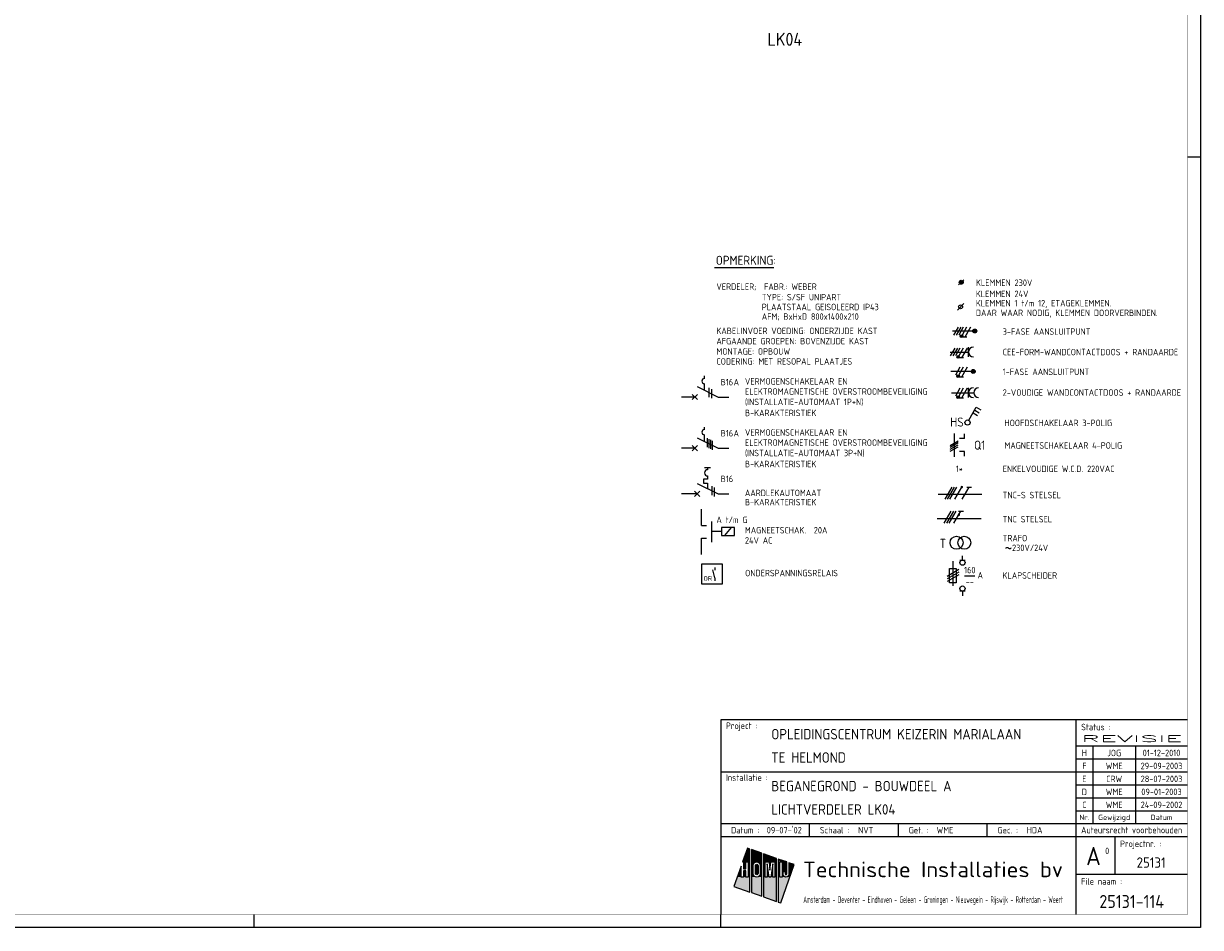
# Model space of a CAD drawing. Header units: millimetres. Extents: x 0 to 1189, y 0 to 841.
# Tile 5 of 7: x 735 to 1189, y 0 to 348. Entities that reach past the tile are written whole.
import ezdxf
from ezdxf.enums import TextEntityAlignment as Align

# ---------------------------------------------------------------- set-up
doc = ezdxf.new("R2010")
doc.units = ezdxf.units.MM
doc.linetypes.add('HIDDEN', pattern=[9.525, 6.35, -3.175])
doc.layers.get('0').update_dxf_attribs({"linetype": 'CONTINUOUS'})
for name, color, linetype in [('1', 7, 'CONTINUOUS'), ('40', 1, 'CONTINUOUS'), ('41', 2, 'CONTINUOUS'), ('70', 1, 'CONTINUOUS'), ('71', 2, 'CONTINUOUS'), ('LIJN025', 10, 'CONTINUOUS'), ('LIJN035', 50, 'CONTINUOUS'), ('LIJN050', 90, 'CONTINUOUS'), ('TEKST18', 210, 'CONTINUOUS'), ('TEKST25', 10, 'CONTINUOUS'), ('TEKST35', 50, 'CONTINUOUS'), ('TEKST50', 90, 'CONTINUOUS'), ('TEKST70', 130, 'CONTINUOUS')]:
    doc.layers.add(name, color=color, linetype=linetype)
doc.styles.add('5_0', font='iso.shx')
doc.styles.add('HELV', font='ISO.SHX')
doc.styles.add('ISO', font='ISO.SHX')
doc.styles.add('NEN', font='iso.shx')
doc.styles.add('ROMAND', font='romand')

# ---------------------------------------------------------------- blocks, each defined once
blk = doc.blocks.new('A0')
at = {"layer": 'LIJN025'}
for p, q in [((1184, 297), (1189, 297)), ((1141, 80), (1141, 5)), ((1141, 70), (1184, 70)), ((1147.5, 70), (1147.5, 40)), ((1164, 70), (1164, 40)), ((1141, 65), (1184, 65)), ((1004, 60), (1141, 60)), ((1141, 60), (1184, 60)), ((1141, 55), (1184, 55)), ((1141, 50), (1184, 50)), ((1141, 45), (1184, 45)), ((1004, 40), (1184, 40)), ((1038.25, 35), (1038.25, 40)), ((1072.5, 35), (1072.5, 40)), ((1106.75, 35), (1106.75, 40)), ((1004, 35), (1184, 35)), ((1156, 35), (1156, 20.5)), ((1014.28, 30.55), (1012.44, 25.28)), ((1015.23, 30.22), (1014.28, 30.55)), ((1015.23, 13.64), (1015.23, 30.22)), ((1019.81, 28.62), (1015.85, 30)), ((1015.85, 30), (1015.85, 13.42)), ((1019.81, 12.03), (1019.81, 28.62)), ((1025.53, 26.61), (1020.49, 28.38)), ((1020.49, 28.38), (1020.49, 11.8)), ((1011.88, 23.67), (1009.11, 15.78)), ((1011.88, 19.41), (1011.88, 23.67)), ((1012.44, 25.28), (1012.78, 25.28)), ((1012.78, 25.28), (1012.78, 22.62)), ((1013.68, 25.28), (1014.58, 25.28)), ((1013.68, 22.62), (1013.68, 25.28)), ((1014.58, 25.28), (1014.58, 19.41)), ((1016.51, 23.91), (1016.61, 24.43)), ((1016.51, 20.8), (1016.51, 23.91)), ((1016.61, 24.43), (1016.9, 24.86)), ((1016.9, 24.86), (1017.35, 25.18)), ((1017.35, 25.18), (1017.88, 25.28)), ((1017.39, 23.89), (1017.46, 24.14)), ((1017.39, 20.81), (1017.39, 23.89)), ((1017.46, 24.14), (1017.63, 24.32)), ((1017.63, 24.32), (1017.89, 24.39)), ((1017.88, 25.28), (1018.41, 25.18)), ((1017.89, 24.39), (1018.13, 24.32)), ((1018.13, 24.32), (1018.31, 24.14)), ((1018.31, 24.14), (1018.38, 23.89)), ((1018.38, 23.89), (1018.38, 20.81)), ((1018.41, 25.18), (1018.85, 24.88)), ((1018.85, 24.88), (1019.14, 24.45)), ((1019.14, 24.45), (1019.25, 23.91)), ((1019.25, 23.91), (1019.25, 20.8)), ((1021.1, 19.41), (1021.1, 25.28)), ((1021.1, 25.28), (1022.62, 25.28)), ((1022.72, 19.41), (1021.87, 24.56)), ((1021.87, 24.56), (1021.87, 19.41)), ((1022.62, 25.28), (1023, 22.14)), ((1023, 22.14), (1023.38, 25.28)), ((1024.15, 24.56), (1023.29, 19.41)), ((1023.38, 25.28), (1024.92, 25.28)), ((1024.15, 19.41), (1024.15, 24.56)), ((1024.92, 25.28), (1024.92, 19.41)), ((1025.53, 10.03), (1025.53, 26.61)), ((1029.46, 25.24), (1026.21, 26.37)), ((1026.21, 26.37), (1026.21, 9.79)), ((1026.81, 19.41), (1026.81, 25.28)), ((1026.81, 25.28), (1027.69, 25.28)), ((1027.14, 9.47), (1032.31, 24.24)), ((1027.69, 25.28), (1027.69, 19.41)), ((1029.46, 20.62), (1029.46, 25.24)), ((1032.31, 24.24), (1030.31, 24.94)), ((1030.31, 24.94), (1030.31, 20.61)), ((1012.78, 19.41), (1011.88, 19.41)), ((1012.78, 22.62), (1013.68, 22.62)), ((1013.68, 21.86), (1012.78, 21.86)), ((1012.78, 21.86), (1012.78, 19.41)), ((1013.68, 19.41), (1013.68, 21.86)), ((1014.58, 19.41), (1013.68, 19.41)), ((1016.61, 20.28), (1016.51, 20.8)), ((1016.91, 19.82), (1016.61, 20.28)), ((1017.37, 19.52), (1016.91, 19.82)), ((1017.91, 19.41), (1017.37, 19.52)), ((1017.45, 20.57), (1017.39, 20.81)), ((1017.64, 20.38), (1017.45, 20.57)), ((1017.89, 20.32), (1017.64, 20.38)), ((1018.14, 20.38), (1017.89, 20.32)), ((1018.43, 19.53), (1017.91, 19.41)), ((1018.32, 20.56), (1018.14, 20.38)), ((1018.38, 20.81), (1018.32, 20.56)), ((1018.86, 19.83), (1018.43, 19.53)), ((1019.15, 20.26), (1018.86, 19.83)), ((1019.25, 20.8), (1019.15, 20.26)), ((1021.87, 19.41), (1021.1, 19.41)), ((1023.29, 19.41), (1022.72, 19.41)), ((1024.92, 19.41), (1024.15, 19.41)), ((1027.69, 19.41), (1026.81, 19.41)), ((1028.02, 20.61), (1028.02, 21.54)), ((1028.02, 21.54), (1028.88, 21.54)), ((1028.09, 20.16), (1028.02, 20.61)), ((1028.34, 19.76), (1028.09, 20.16)), ((1028.7, 19.5), (1028.34, 19.76)), ((1029.16, 19.41), (1028.7, 19.5)), ((1028.88, 21.54), (1028.88, 20.62)), ((1028.88, 20.62), (1028.97, 20.41)), ((1028.97, 20.41), (1029.17, 20.33)), ((1029.61, 19.5), (1029.16, 19.41)), ((1029.17, 20.33), (1029.37, 20.41)), ((1029.37, 20.41), (1029.46, 20.62)), ((1029.99, 19.77), (1029.61, 19.5)), ((1030.24, 20.17), (1029.99, 19.77)), ((1030.31, 20.61), (1030.24, 20.17)), ((1141, 20.5), (1184, 20.5)), ((1009.11, 15.78), (1015.23, 13.64)), ((1015.85, 13.42), (1019.81, 12.03)), ((1020.49, 11.8), (1025.53, 10.03)), ((1026.21, 9.79), (1027.14, 9.47)), ((824, 0), (824, 5)), ((1004, 0), (1004, 5))]:
    blk.add_line(p, q, dxfattribs=at)
blk.add_lwpolyline([(1189, 841), (1189, 0), (0, 0), (0, 841)], close=True, dxfattribs=at)
for points in [[(1012.44, 25.28), (1014.28, 30.55), (1015.23, 25.28), (1015.23, 30.22)], [(1015.85, 25.28), (1015.85, 30), (1019.81, 25.28), (1019.81, 28.62)], [(1020.49, 25.28), (1020.49, 28.38), (1025.53, 25.28), (1025.53, 26.61)], [(1010.39, 19.41), (1011.88, 23.67), (1011.88, 19.41), (1011.88, 23.67)], [(1012.78, 22.62), (1012.78, 25.28), (1013.68, 22.62), (1013.68, 25.28)], [(1014.58, 19.41), (1014.58, 25.28), (1015.23, 19.41), (1015.23, 25.28)], [(1015.85, 23.91), (1015.85, 25.28), (1016.51, 23.91), (1016.61, 24.43)], [(1016.61, 24.43), (1015.85, 25.28), (1016.9, 24.86), (1015.85, 25.28)], [(1016.9, 24.86), (1015.85, 25.28), (1017.35, 25.18), (1015.85, 25.28)], [(1017.35, 25.18), (1015.85, 25.28), (1017.88, 25.28), (1015.85, 25.28)], [(1015.85, 20.8), (1015.85, 23.91), (1016.51, 20.8), (1016.51, 23.91)], [(1017.39, 23.89), (1017.46, 24.14), (1018.38, 23.89), (1018.31, 24.14)], [(1017.39, 20.81), (1017.39, 23.89), (1018.38, 20.81), (1018.38, 23.89)], [(1017.46, 24.14), (1017.63, 24.32), (1018.31, 24.14), (1018.13, 24.32)], [(1017.63, 24.32), (1017.89, 24.39), (1018.13, 24.32), (1017.89, 24.39)], [(1018.41, 25.18), (1017.88, 25.28), (1018.41, 25.18), (1019.81, 25.28)], [(1018.85, 24.88), (1018.41, 25.18), (1018.85, 24.88), (1019.81, 25.28)], [(1019.14, 24.45), (1018.85, 24.88), (1019.14, 24.45), (1019.81, 25.28)], [(1019.25, 23.91), (1019.14, 24.45), (1019.81, 23.91), (1019.81, 25.28)], [(1019.25, 20.8), (1019.25, 23.91), (1019.81, 20.8), (1019.81, 23.91)], [(1020.49, 19.41), (1020.49, 25.28), (1021.1, 19.41), (1021.1, 25.28)], [(1021.87, 19.41), (1021.87, 24.56), (1022.72, 19.41), (1021.87, 24.56)], [(1023, 22.14), (1022.62, 25.28), (1023, 22.14), (1023.38, 25.28)], [(1023.29, 19.41), (1024.15, 24.56), (1024.15, 19.41), (1024.15, 24.56)], [(1024.92, 19.41), (1024.92, 25.28), (1025.53, 19.41), (1025.53, 25.28)], [(1026.21, 19.41), (1026.21, 26.37), (1026.81, 19.41), (1026.81, 25.28)], [(1026.81, 25.28), (1026.21, 26.37), (1027.69, 25.28), (1026.21, 26.37)], [(1027.69, 25.28), (1026.21, 26.37), (1029.46, 25.24), (1026.21, 26.37)], [(1027.69, 25.24), (1027.69, 25.28), (1029.46, 25.24)], [(1027.69, 21.54), (1027.69, 25.24), (1029.46, 21.54), (1029.46, 25.24)], [(1030.31, 20.61), (1030.31, 24.94), (1031.04, 20.61), (1032.31, 24.24)], [(1009.11, 15.78), (1010.39, 19.41), (1015.23, 13.64), (1015.23, 19.41)], [(1012.78, 19.41), (1012.78, 21.86), (1013.68, 19.41), (1013.68, 21.86)], [(1015.85, 19.41), (1015.85, 20.8), (1015.85, 19.41), (1016.51, 20.8)], [(1015.85, 19.41), (1016.51, 20.8), (1015.85, 19.41), (1016.61, 20.28)], [(1015.85, 19.41), (1016.61, 20.28), (1015.85, 19.41), (1016.91, 19.82)], [(1015.85, 19.41), (1016.91, 19.82), (1015.85, 19.41), (1017.37, 19.52)], [(1015.85, 19.41), (1017.37, 19.52), (1015.85, 19.41), (1017.91, 19.41)], [(1015.85, 13.42), (1015.85, 19.41), (1019.81, 12.03), (1019.81, 19.41)], [(1017.45, 20.57), (1017.39, 20.81), (1018.32, 20.56), (1018.38, 20.81)], [(1017.64, 20.38), (1017.45, 20.57), (1018.14, 20.38), (1018.32, 20.56)], [(1017.89, 20.32), (1017.64, 20.38), (1017.89, 20.32), (1018.14, 20.38)], [(1017.91, 19.41), (1018.43, 19.53), (1017.91, 19.41), (1019.81, 19.41)], [(1018.43, 19.53), (1018.86, 19.83), (1018.43, 19.53), (1019.81, 19.41)], [(1018.86, 19.83), (1019.15, 20.26), (1018.86, 19.83), (1019.81, 19.41)], [(1019.81, 19.41), (1019.15, 20.26), (1019.81, 20.8), (1019.25, 20.8)], [(1020.49, 11.8), (1020.49, 19.41), (1025.53, 10.03), (1025.53, 19.41)], [(1026.21, 9.79), (1026.21, 19.41), (1027.14, 9.47), (1030.62, 19.41)], [(1027.69, 19.41), (1027.69, 21.54), (1028.02, 20.61), (1028.02, 21.54)], [(1027.69, 19.41), (1028.02, 20.61), (1027.69, 19.41), (1028.09, 20.16)], [(1027.69, 19.41), (1028.09, 20.16), (1027.69, 19.41), (1028.34, 19.76)], [(1027.69, 19.41), (1028.34, 19.76), (1027.69, 19.41), (1028.7, 19.5)], [(1027.69, 19.41), (1028.7, 19.5), (1027.69, 19.41), (1029.16, 19.41)], [(1028.02, 20.61), (1028.02, 21.54), (1028.09, 20.16), (1028.02, 20.61)], [(1028.88, 20.62), (1028.88, 21.54), (1028.97, 20.41), (1028.88, 21.54)], [(1028.97, 20.41), (1028.88, 21.54), (1029.17, 20.33), (1028.88, 21.54)], [(1029.17, 20.33), (1028.88, 21.54), (1029.37, 20.41), (1028.88, 21.54)], [(1029.37, 20.41), (1028.88, 21.54), (1029.46, 20.62), (1028.88, 21.54)], [(1029.46, 20.62), (1028.88, 21.54), (1029.46, 20.62), (1029.46, 21.54)], [(1029.16, 19.41), (1030.62, 19.41), (1029.61, 19.5), (1030.62, 19.41)], [(1030.62, 19.41), (1029.61, 19.5), (1030.62, 19.41), (1029.99, 19.77)], [(1030.62, 19.41), (1029.99, 19.77), (1031.04, 20.61), (1030.24, 20.17)], [(1030.24, 20.17), (1030.31, 20.61), (1030.24, 20.17), (1031.04, 20.61)]]:
    blk.add_solid(points, dxfattribs=at)
at = {"layer": 'LIJN050'}
for p, q in [((1184, 80), (1004, 80)), ((1004, 80), (1004, 5))]:
    blk.add_line(p, q, dxfattribs=at)
at = {"layer": 'LIJN050', "const_width": 0.2}
blk.add_lwpolyline([(1184, 836), (25, 836), (25, 5), (1184, 5)], close=True, dxfattribs=at)
at = {"layer": 'TEKST18', "style": 'ISO'}
for s, p in [('Nr.', (1144.25, 41.43)), ('Gewijzigd', (1155.75, 41.43)), ('Datum', (1174, 41.43))]:
    blk.add_text(s, height=2, dxfattribs=at).set_placement(p, align=Align.CENTER)
at = {"layer": 'TEKST18', "style": 'ISO', "width": 0.67468}
blk.add_text('Amsterdam - Deventer - Eindhoven - Geleen - Groningen - Nieuwegein - Rijswijk - Rotterdam - Weert', height=2.5, dxfattribs=at).set_placement((1035.88, 9.47), (1136, 9.47), align=Align.FIT)
at = {"layer": 'TEKST25', "style": 'ISO'}
for s, p in [('Project :', (1006, 76.5)), ('Status :', (1143, 76)), ('Installatie :', (1006, 56.5)), ('Datum :', (1008, 36.25)), ('Schaal :', (1042.25, 36.25)), ('Get. :', (1076.5, 36.25)), ('Gec. :', (1110.75, 36.25)), ('Projectnr. :', (1158, 31)), ('File naam :', (1143, 16.5))]:
    blk.add_text(s, height=2.5, dxfattribs=at).set_placement(p)
at = {"layer": 'TEKST25', "style": 'ISO', "width": 1.015814}
blk.add_text('Auteursrecht voorbehouden', height=2.5, dxfattribs=at).set_placement((1143, 36.3), (1182, 36.3), align=Align.FIT)
at = {"layer": 'TEKST25', "style": 'ROMAND', "width": 2.899115}
blk.add_attdef('STATUS', text='', height=2.5, dxfattribs=at).set_placement((1143, 71.5), (1182, 71.5), align=Align.FIT)
at = {"layer": 'TEKST25', "style": 'ISO'}
for tag, p in [('E', (1144.25, 66)), ('NAAM-E', (1155.75, 66)), ('DATUM-E', (1174, 66)), ('D', (1144.25, 61)), ('NAAM-D', (1155.75, 61)), ('DATUM-D', (1174, 61)), ('C', (1144.25, 56)), ('NAAM-C', (1155.75, 56)), ('DATUM-C', (1174, 56)), ('B', (1144.25, 51)), ('NAAM-B', (1155.75, 51)), ('DATUM-B', (1174, 51)), ('A', (1144.25, 46)), ('NAAM-A', (1155.75, 46)), ('DATUM-A', (1174, 46))]:
    blk.add_attdef(tag, text='', height=2.5, dxfattribs=at).set_placement(p, align=Align.CENTER)
for tag, p in [('DATUM', (1021.75, 36.25)), ('SCHAAL', (1057, 36.25)), ('GETEKEND', (1087.25, 36.25)), ('GECONTOL.', (1122, 36.25)), ('FORMAAT', (1152.25, 28.25))]:
    blk.add_attdef(tag, p, '', height=2.5, dxfattribs=at)
at = {"layer": 'TEKST35', "style": 'ISO'}
for tag, p in [('PROJECT', (1023.5, 72.5)), ('PLAATS', (1023.5, 63.5)), ('INSTALLATIE-REGEL1', (1023.5, 52.5)), ('INSTALLATIE-REGEL2', (1023.5, 43.5))]:
    blk.add_attdef(tag, p, '', height=4, dxfattribs=at)
blk.add_attdef('PROJ.NR.', text='', height=4, dxfattribs=at).set_placement((1170, 23), align=Align.CENTER)
at = {"layer": 'TEKST50', "style": 'HELV', "width": 1.169753}
blk.add_text('Technische Installaties bv', height=6, dxfattribs=at).set_placement((1035.72, 19.36), (1135.99, 19.36), align=Align.FIT)
at = {"layer": 'TEKST50', "style": 'ISO'}
blk.add_attdef('FILE-NAAM', text='', height=5, dxfattribs=at).set_placement((1162.5, 7.5), align=Align.CENTER)
at = {"layer": 'TEKST70', "style": 'HELV'}
blk.add_text('A', height=7, dxfattribs=at).set_placement((1147.75, 24), align=Align.CENTER)
blk = doc.blocks.new('T1146')
at = {"layer": '71'}
for p, q in [((-4, 0), (-4, -8)), ((0, -1.5), (-2, -1.5)), ((0, -6.5), (-2, -6.5))]:
    blk.add_line(p, q, dxfattribs=at)
blk = doc.blocks.new('RWS023', base_point=(227, 181))
at = {"layer": '40', "style": 'NEN'}
blk.add_text('~', height=5, dxfattribs=at).set_placement((223.5, 179.5))
blk = doc.blocks.new('KLAPSCHRENVOOI')
at = {"layer": '1', "color": 2}
for p, q in [((-19.2, 4.66), (-19.2, -4.84)), ((-16.5, 5.16), (-14.5, 5.16)), ((-20.45, 1.91), (-17.95, 1.91)), ((-20.45, -3.59), (-20.45, 1.91)), ((-17.95, 1.91), (-17.95, -3.59)), ((-17.95, -3.59), (-20.45, -3.59)), ((-14.5, -6.84), (-16.5, -6.84))]:
    blk.add_line(p, q, dxfattribs=at)
at = {"layer": '1', "color": 1}
for p, q in [((-16.95, 1.46), (-21.45, -1.14)), ((-16.95, 0.46), (-21.45, -2.14)), ((-16.95, -0.54), (-21.45, -3.14))]:
    blk.add_line(p, q, dxfattribs=at)
at = {"layer": '70'}
blk.add_line((-14.69, -0.96), (-10.69, -0.96), dxfattribs=at)
at = {"layer": '71'}
for centre in [(-15.5, 4.16), (-15.5, -5.84)]:
    blk.add_circle(centre, 1, dxfattribs=at)
at = {"layer": 'LIJN035'}
for p, q in [((-15.5, 5.16), (-15.5, 6.76)), ((-15.5, -6.84), (-15.5, -8.69))]:
    blk.add_line(p, q, dxfattribs=at)
at = {"layer": '40', "style": 'NEN'}
for s, p in [('160', (-12.69, 0.04)), ('--', (-12.69, -4.46))]:
    blk.add_text(s, height=2.5, dxfattribs=at).set_placement(p, align=Align.CENTER)
blk.add_text('A', height=2.5, dxfattribs=at).set_placement((-9.69, -1.96))
at = {"layer": 'TEKST25', "style": 'ISO'}
blk.add_text('KLAPSCHEIDER', height=2.5, dxfattribs=at).set_placement((-0.06, -2.04))
blk = doc.blocks.new('RENVKLEM24V')
at = {"layer": 'TEKST25', "style": 'ISO'}
for s, p in [('KLEMMEN 24V', (97.67, 162.94)), ('KLEMMEN 1 t/m 12, ETAGEKLEMMEN.', (97.67, 159.34)), ('DAAR WAAR NODIG, KLEMMEN DOORVERBINDEN. ', (97.67, 155.64))]:
    blk.add_text(s, height=2.5, dxfattribs=at).set_placement(p)

msp = doc.modelspace()

# ---------------------------------------------------------------- linework, layer by layer
at = {"color": 10}
for p, q in [((1090.53, 165.06), (1093.24, 169.75)), ((1091.47, 165.06), (1094.17, 169.75)), ((1092.4, 165.06), (1095.11, 169.75)), ((1094.28, 165.06), (1096.99, 169.75)), ((1097.09, 165.06), (1099.8, 169.75)), ((1098.86, 169.75), (1100.74, 169.75)), ((1090.2, 155.76), (1092.91, 160.45)), ((1091.14, 155.76), (1093.85, 160.45)), ((1092.08, 155.76), (1094.79, 160.45)), ((1093.95, 155.76), (1096.66, 160.45)), ((1095.72, 160.45), (1097.6, 160.45))]:
    msp.add_line(p, q, dxfattribs=at)
at = {"color": 50}
for p, q in [((1087.86, 166.94), (1104.74, 166.94)), ((1087.54, 157.64), (1104.41, 157.64))]:
    msp.add_line(p, q, dxfattribs=at)
at = {"color": 10, "const_width": 0.469}
for points in [[(1096.78, 169.87, 1), (1097.19, 169.63, 1)], [(1095.65, 159.16, 1), (1096.05, 158.93, 1)]]:
    msp.add_lwpolyline(points, format="xyb", close=True, dxfattribs=at)
at = {"layer": '1', "color": 1}
for p, q in [((1095.55, 231.31), (1093.8, 228.28)), ((1096.55, 231.31), (1094.8, 228.28)), ((1097.55, 231.31), (1095.8, 228.28)), ((1098.8, 231.31), (1097.07, 228.33)), ((1100.3, 231.31), (1098.11, 227.53)), ((1094.28, 223.31), (1092.53, 220.28)), ((1095.28, 223.31), (1093.53, 220.28)), ((1096.28, 223.31), (1094.53, 220.28)), ((1097.53, 223.31), (1095.8, 220.33)), ((1099.03, 223.31), (1096.84, 219.53)), ((1096.28, 215.91), (1094.53, 212.88)), ((1097.53, 215.91), (1095.8, 212.93)), ((1099.03, 215.91), (1096.84, 212.13)), ((1096.28, 207.81), (1094.53, 204.78)), ((1097.53, 207.81), (1095.8, 204.83)), ((1099.03, 207.81), (1096.84, 204.03))]:
    msp.add_line(p, q, dxfattribs=at)
at = {"layer": '1', "color": 2}
for p, q in [((994.94, 208.44), (1002.97, 204.43)), ((994.94, 188.74), (1002.97, 184.73)), ((998.93, 177.22), (998.93, 176.42)), ((998.93, 172.82), (997.33, 172.82)), ((997.33, 172.82), (997.33, 171.22)), ((998.93, 174.02), (998.93, 172.82)), ((994.94, 171.14), (1002.97, 167.13)), ((997.33, 171.22), (998.93, 171.22)), ((998.93, 171.22), (998.93, 169.15))]:
    msp.add_line(p, q, dxfattribs=at)
at = {"layer": '1', "color": 1}
for centre in [(1096.83, 227.89), (1095.56, 219.89), (1095.56, 212.49), (1095.56, 204.39)]:
    msp.add_circle(centre, 0.5, dxfattribs=at)
at = {"layer": '1', "color": 2}
msp.add_arc((998.93, 175.22), 1.2, 90, 270, dxfattribs=at)
at = {"layer": '40'}
msp.add_line((1097.76, 240.46), (1095.26, 237.96), dxfattribs=at)
at = {"layer": '40', "color": 2}
msp.add_circle((1096.51, 239.21), 0.75, dxfattribs=at)
at = {"layer": '70'}
for p, q in [((1095.76, 247.67), (1097.76, 249.67)), ((1098.89, 227.53), (1097.34, 227.53)), ((1097.62, 219.53), (1096.07, 219.53)), ((1097.62, 212.13), (1096.07, 212.13)), ((999.44, 207.94), (999.44, 204.44)), ((1000.44, 207.44), (1000.44, 203.94)), ((1097.62, 204.03), (1096.07, 204.03)), ((998.8, 188.55), (998.8, 185.05)), ((999.45, 188.23), (999.45, 184.73)), ((1000.09, 187.91), (1000.09, 184.41)), ((1000.74, 187.59), (1000.74, 184.09)), ((1092.54, 185.78), (1095.57, 187.53)), ((1095.57, 186.78), (1092.54, 185.03)), ((1092.54, 184.28), (1095.57, 186.03)), ((1092.54, 183.53), (1095.57, 185.28)), ((1000.51, 170.12), (1000.51, 166.62)), ((1001.51, 169.62), (1001.51, 166.12))]:
    msp.add_line(p, q, dxfattribs=at)
at = {"layer": '70', "const_width": 0.5}
for points in [[(1096.58, 227.89, 1), (1097.08, 227.89, 1)], [(1095.31, 219.89, 1), (1095.81, 219.89, 1)], [(1095.31, 212.49, 1), (1095.81, 212.49, 1)], [(1095.31, 204.39, 1), (1095.81, 204.39, 1)]]:
    msp.add_lwpolyline(points, format="xyb", close=True, dxfattribs=at)
at = {"layer": '71'}
for p, q in [((1099.58, 219.91), (1099.58, 223.67)), ((1092.49, 221.79), (1099.58, 221.79)), ((997.72, 211.56), (997.72, 212.56)), ((997.72, 207.06), (997.72, 209.56)), ((1092.98, 206.11), (1101.58, 206.11)), ((1099.58, 204.23), (1099.58, 207.99)), ((1099.68, 195.46), (1102.58, 200.48)), ((1102.58, 200.48), (1104.31, 199.48)), ((1101.33, 198.31), (1103.06, 197.31)), ((1101.96, 199.4), (1103.69, 198.4)), ((997.72, 191.86), (997.72, 192.86)), ((997.72, 187.36), (997.72, 189.86)), ((1094.05, 190.41), (1094.05, 181.41)), ((1098.05, 188.41), (1096.05, 188.41)), ((1098.05, 183.41), (1096.05, 183.41)), ((993.94, 168.13), (995.94, 166.13)), ((993.94, 166.13), (995.94, 168.13)), ((1009.31, 154.13), (1004.31, 154.13)), ((1004.31, 154.13), (1004.31, 151.13)), ((1004.31, 151.13), (1009.31, 151.13)), ((1009.31, 151.13), (1009.31, 154.13)), ((1004.65, 139.96), (996.55, 139.96)), ((996.55, 139.96), (996.55, 132.46)), ((1001.73, 134.72), (1000.97, 137.82)), ((1004.65, 132.46), (1004.65, 139.96)), ((996.55, 132.46), (1004.65, 132.46))]:
    msp.add_line(p, q, dxfattribs=at)
for centre, radius in [((1096.76, 248.67), 0.75), ((1096.76, 248.67), 0.5), ((1096.76, 248.67), 0.25), ((1101.98, 229.88), 0.75), ((1101.98, 229.88), 0.5), ((1101.98, 229.88), 0.25), ((1101.4, 214.3), 0.75), ((1101.4, 214.3), 0.5), ((1101.4, 214.3), 0.25), ((1099.18, 194.6), 1), ((1094.95, 148.26), 2.5), ((1097.95, 148.26), 2.5)]:
    msp.add_circle(centre, radius, dxfattribs=at)
for centre, radius in [((1101.46, 221.79), 1.88), ((997.72, 210.56), 1), ((1101.46, 206.11), 1.88), ((1103.46, 206.11), 1.88), ((997.72, 190.86), 1)]:
    msp.add_arc(centre, radius, 90, 270, dxfattribs=at)
at = {"layer": 'LIJN025', "linetype": 'Continuous'}
msp.add_line((1001.61, 254.38), (1024.5, 254.38), dxfattribs=at)
at = {"layer": 'LIJN025', "color": 2, "linetype": 'Continuous'}
for p, q in [((993.01, 203.45), (994.99, 205.42)), ((993.01, 205.42), (994.99, 203.45)), ((993.01, 185.72), (994.99, 183.75)), ((993.01, 183.75), (994.99, 185.72))]:
    msp.add_line(p, q, dxfattribs=at)
at = {"layer": 'LIJN025', "color": 2, "linetype": 'HIDDEN', "ltscale": 2.5}
msp.add_line((1004.31, 152.63), (1000.55, 152.63), dxfattribs=at)
at = {"layer": 'LIJN025', "color": 1, "linetype": 'Continuous'}
msp.add_line((1005.61, 151.13), (1008.12, 154.13), dxfattribs=at)
at = {"layer": 'LIJN035'}
for p, q in [((1101.48, 229.88), (1093.4, 229.88)), ((1100.9, 214.3), (1092.7, 214.3)), ((994, 204.44), (988.93, 204.44)), ((1002.97, 204.43), (1007.18, 204.43)), ((1098.05, 188.41), (1098.05, 190.21)), ((994, 184.74), (988.93, 184.74)), ((1002.97, 184.73), (1007.18, 184.73)), ((1098.05, 181.61), (1098.05, 183.41)), ((994.95, 167.14), (988.93, 167.14)), ((1002.97, 167.13), (1007.18, 167.13)), ((996.55, 154.98), (996.55, 161.26)), ((996.55, 143.69), (996.55, 149.98)), ((1001.73, 138.69), (1001.73, 137.71)), ((1001.73, 134.72), (1001.73, 133.59))]:
    msp.add_line(p, q, dxfattribs=at)
at = {"layer": 'LIJN050'}
msp.add_line((997.73, 177.22), (1000.12, 177.22), dxfattribs=at)

# ---------------------------------------------------------------- block references
at = {"layer": '40'}
msp.add_blockref('RWS023', (1116.95, 145.06), dxfattribs=at)
at = {"layer": 'LIJN025'}
msp.add_blockref('A0', (0, 0), dxfattribs=at).add_auto_attribs({'PROJECT': 'OPLEIDINGSCENTRUM KEIZERIN MARIALAAN', 'PLAATS': 'TE HELMOND', 'INSTALLATIE-REGEL1': 'BEGANEGROND - BOUWDEEL A', 'INSTALLATIE-REGEL2': 'LICHTVERDELER LK04', 'PROJ.NR.': '25131', 'FILE-NAAM': '25131-114', 'DATUM': "09-07-'02", 'SCHAAL': 'NVT', 'GETEKEND': 'WME', 'GECONTOL.': 'HDA', 'STATUS': 'REVISIE', 'FORMAAT': '0', 'A': 'C', 'NAAM-A': 'WME', 'DATUM-A': '24-09-2002', 'B': 'D', 'NAAM-B': 'WME', 'DATUM-B': '09-01-2003', 'C': 'E', 'NAAM-C': 'CRW', 'DATUM-C': '28-07-2003', 'D': 'F', 'NAAM-D': 'WME', 'DATUM-D': '29-09-2003', 'E': 'H', 'NAAM-E': 'JOG', 'DATUM-E': '01-12-2010'})
for name, p in [('RENVKLEM24V', (1004.73, 80)), ('KLAPSCHRENVOOI', (1112.74, 136.45))]:
    msp.add_blockref(name, p, dxfattribs=at)
at = {"layer": 'LIJN025', "color": 2, "linetype": 'Continuous', "rotation": 180}
msp.add_blockref('T1146', (996.55, 148.48), dxfattribs=at)

# ---------------------------------------------------------------- texts
at = {"layer": '40', "style": 'NEN'}
for s, height, p in [('B16', 2.5, (1003.97, 208.93)), ('A', 2.5, (1008.97, 208.93)), ('B16', 2.5, (1003.97, 189.23)), ('A', 2.5, (1008.97, 189.23)), ('B16', 2.5, (1003.97, 171.63)), ('230V/24V', 2.5, (1116.35, 145.06)), ('OR', 1.8, (997.32, 133.62))]:
    msp.add_text(s, height=height, dxfattribs=at).set_placement(p)
at = {"layer": '41', "style": 'NEN'}
msp.add_text('T', height=3.5, dxfattribs=at).set_placement((1090.93, 146.27), align=Align.RIGHT)
at = {"layer": 'TEKST25'}
for s, style, p in [('KLEMMEN 230V', 'ISO', (1102.43, 247.25)), ('VERDELER;  FABR.: WEBER', 'ISO', (1002.34, 245.74)), ('TYPE: S/SF UNIPART', 'ISO', (1019.84, 241.69)), ('AFM; BxHxD 800x1400x210', 'ISO', (1019.84, 234.19)), ('PLAATSTAAL GEISOLEERD IP43', 'ISO', (1019.84, 237.89)), ('AFGAANDE GROEPEN: BOVENZIJDE KAST', 'ISO', (1002.34, 224.72)), ('KABELINVOER VOEDING: ONDERZIJDE KAST', 'ISO', (1002.34, 228.68)), ('3-FASE AANSLUITPUNT', 'ISO', (1112.74, 228.41)), ('MONTAGE: OPBOUW', 'ISO', (1002.34, 220.75)), ('CEE-FORM-WANDCONTACTDOOS + RANDAARDE', 'ISO', (1112.74, 220.51)), ('CODERING: MET RESOPAL PLAATJES', 'ISO', (1002.34, 216.92)), ('1-FASE AANSLUITPUNT', 'ISO', (1112.74, 212.91)), ('VERMOGENSCHAKELAAR EN ', 'ISO', (1013.34, 209.23)), ('ELEKTROMAGNETISCHE OVERSTROOMBEVEILIGING', 'ISO', (1013.34, 205.31)), ('2-VOUDIGE WANDCONTACTDOOS + RANDAARDE', 'ISO', (1112.74, 204.91)), ('(INSTALLATIE-AUTOMAAT 1P+N)', 'ISO', (1013.34, 201.31)), ('B-KARAKTERISTIEK', 'ISO', (1013.34, 197.06)), ('HOOFDSCHAKELAAR 3-POLIG', 'ISO', (1113.44, 193.21)), ('VERMOGENSCHAKELAAR EN ', 'ISO', (1013.34, 189.53)), ('ELEKTROMAGNETISCHE OVERSTROOMBEVEILIGING', 'ISO', (1013.34, 185.61)), ('MAGNEETSCHAKELAAR 4-POLIG', 'ISO', (1113.44, 184.51)), ('(INSTALLATIE-AUTOMAAT 3P+N)', 'ISO', (1013.34, 181.61)), ('B-KARAKTERISTIEK', 'ISO', (1013.34, 177.36)), ('1*', '5_0', (1094.63, 175.5)), ('ENKELVOUDIGE W.C.D. 220VAC', 'ISO', (1112.74, 175.51)), ('AARDLEKAUTOMAAT', 'ISO', (1013.34, 166.23)), ('TNC-S STELSEL', 'ISO', (1112.74, 165.41)), ('B-KARAKTERISTIEK', 'ISO', (1013.34, 162.66)), ('A t/m G', 'ISO', (1002.33, 155.85)), ('MAGNEETSCHAK.  20A', 'ISO', (1013.33, 151.85)), ('TNC STELSEL', 'ISO', (1112.74, 156.11)), ('24V AC', 'ISO', (1013.33, 147.92)), ('TRAFO', 'ISO', (1112.74, 148.81)), ('ONDERSPANNINGSRELAIS', 'ISO', (1013.42, 135.34))]:
    msp.add_text(s, height=2.5, dxfattribs=dict(at, style=style)).set_placement(p)
at = {"layer": 'TEKST35', "linetype": 'HIDDEN', "style": 'ISO'}
msp.add_text('OPMERKING:', height=3.5, dxfattribs=at).set_placement((1002.1, 255.38))
at = {"layer": 'TEKST35', "style": 'NEN'}
for s, p in [('HS', (1092.49, 193.04)), ('Q1', (1101.69, 184.14))]:
    msp.add_text(s, height=3.5, dxfattribs=at).set_placement(p)
at = {"layer": 'TEKST50', "linetype": 'HIDDEN', "style": 'ISO'}
msp.add_text('LK04', height=5, dxfattribs=at).set_placement((1022.02, 339.81))

doc.saveas('drawing.dxf')
